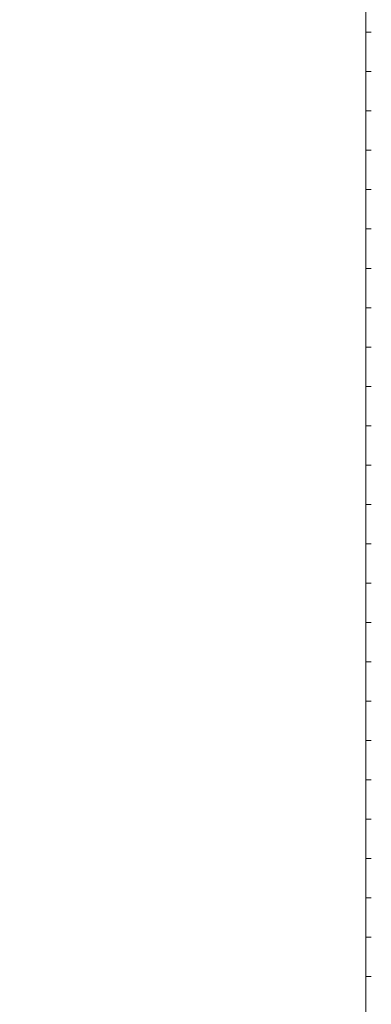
# Model space of a CAD drawing. Header units: millimetres. Extents: x 0 to 594, y 0 to 420.
# Tile 2 of 24: x 0 to 54, y 83 to 233. Entities that reach past the tile are written whole.
import ezdxf

# ---------------------------------------------------------------- set-up
doc = ezdxf.new("R2010")
doc.units = ezdxf.units.MM
doc.linetypes.add('K5LT_THIN', pattern=[0])

msp = doc.modelspace()

# ---------------------------------------------------------------- linework, layer by layer
at = {"color": 4, "linetype": 'K5LT_THIN', "lineweight": 9, "true_color": 0x00ffff}
for p, q in [((52.764754, 38.976984), (52.764754, 352.976984)), ((52.764754, 230.976984), (53.624754, 230.976984)), ((52.764754, 230.976984), (53.624754, 230.976984)), ((52.764754, 224.976984), (53.624754, 224.976984)), ((52.764754, 224.976984), (53.624754, 224.976984)), ((52.764754, 218.976984), (53.624754, 218.976984)), ((52.764754, 218.976984), (53.624754, 218.976984)), ((52.764754, 212.976984), (53.624754, 212.976984)), ((52.764754, 212.976984), (53.624754, 212.976984)), ((52.764754, 206.976984), (53.624754, 206.976984)), ((52.764754, 206.976984), (53.624754, 206.976984)), ((52.764754, 200.976984), (53.624754, 200.976984)), ((52.764754, 200.976984), (53.624754, 200.976984)), ((52.764754, 194.976984), (53.624754, 194.976984)), ((52.764754, 194.976984), (53.624754, 194.976984)), ((52.764754, 188.976984), (53.624754, 188.976984)), ((52.764754, 188.976984), (53.624754, 188.976984)), ((52.764754, 182.976984), (53.624754, 182.976984)), ((52.764754, 182.976984), (53.624754, 182.976984)), ((52.764754, 176.976984), (53.624754, 176.976984)), ((52.764754, 176.976984), (53.624754, 176.976984)), ((52.764754, 170.976984), (53.624754, 170.976984)), ((52.764754, 170.976984), (53.624754, 170.976984)), ((52.764754, 164.976984), (53.624754, 164.976984)), ((52.764754, 164.976984), (53.624754, 164.976984)), ((52.764754, 158.976984), (53.624754, 158.976984)), ((52.764754, 158.976984), (53.624754, 158.976984)), ((52.764754, 152.976984), (53.624754, 152.976984)), ((52.764754, 152.976984), (53.624754, 152.976984)), ((52.764754, 146.976984), (53.624754, 146.976984)), ((52.764754, 146.976984), (53.624754, 146.976984)), ((52.764754, 140.976984), (53.624754, 140.976984)), ((52.764754, 140.976984), (53.624754, 140.976984)), ((52.764754, 134.976984), (53.624754, 134.976984)), ((52.764754, 134.976984), (53.624754, 134.976984)), ((52.764754, 128.976984), (53.624754, 128.976984)), ((52.764754, 128.976984), (53.624754, 128.976984)), ((52.764754, 122.976984), (53.624754, 122.976984)), ((52.764754, 122.976984), (53.624754, 122.976984)), ((52.764754, 116.976984), (53.624754, 116.976984)), ((52.764754, 116.976984), (53.624754, 116.976984)), ((52.764754, 110.976984), (53.624754, 110.976984)), ((52.764754, 110.976984), (53.624754, 110.976984)), ((52.764754, 104.976984), (53.624754, 104.976984)), ((52.764754, 104.976984), (53.624754, 104.976984)), ((52.764754, 98.976984), (53.624754, 98.976984)), ((52.764754, 98.976984), (53.624754, 98.976984)), ((52.764754, 92.976984), (53.624754, 92.976984)), ((52.764754, 92.976984), (53.624754, 92.976984)), ((52.764754, 86.976984), (53.624754, 86.976984)), ((52.764754, 86.976984), (53.624754, 86.976984))]:
    msp.add_line(p, q, dxfattribs=at)

doc.saveas('drawing.dxf')
